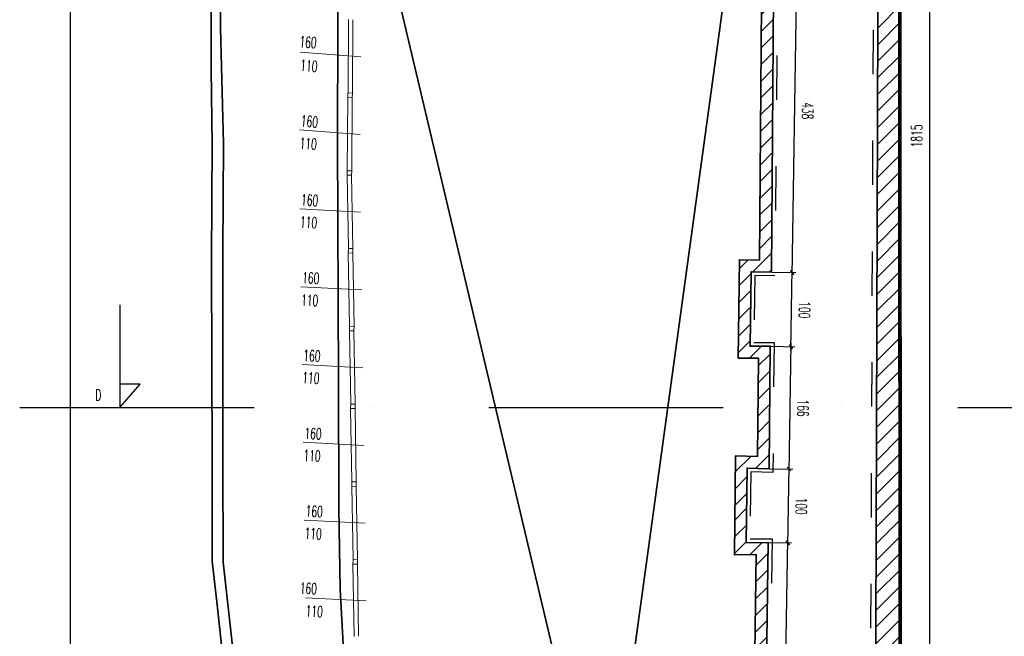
# Model space of a CAD drawing. Header units: millimetres. Extents: x 19887 to 192597, y -14203 to 39042.
# Tile 159 of 256: x 45240 to 48173, y -6998 to -5162. Entities that reach past the tile are written whole.
import ezdxf

# ---------------------------------------------------------------- set-up
doc = ezdxf.new("R2010")
doc.units = ezdxf.units.MM
for name, pattern in [('ACAD_ISO03W100', [30, 12, -18]), ('DASHED2', [9.525, 6.35, -3.175]), ('KRESKAKROPKA', [25.4, 12.7, -6.35, 0, -6.35])]:
    doc.linetypes.add(name, pattern=pattern)
doc.layers.get('Defpoints').update_dxf_attribs({"color": 4})
for name, color, linetype in [('A_DBA-RAMKI', 6, 'Continuous'), ('Osie przekroj', 252, 'Continuous'), ('Sufit podwieszany', 252, 'Continuous'), ('Wymiarowanie', 3, 'Continuous'), ('Wypełnienie', 252, 'Continuous')]:
    doc.layers.add(name, color=color, linetype=linetype)
doc.layers.add('Basen_rzut_poziom_1_obrys', color=252, linetype='Continuous', lineweight=35)
doc.layers.add('Okna', color=252, linetype='Continuous', lineweight=5)
doc.styles.add('ROMANS', font='romans.shx', dxfattribs={"width": 0.6})
doc.styles.get("Standard").update_dxf_attribs({"font": 'arial.ttf'})
doc.dimstyles.new('000001FB70622F18', dxfattribs={"dimtxt": 20, "dimasz": 5, "dimexe": 5, "dimexo": 1, "dimgap": 20, "dimtad": 1, "dimtoh": 1, "dimdec": 0, "dimtxsty": 'Standard', "dimblk": 'OBLIQUE', "dimcen": 0, "dimdle": 5, "dimclrd": 252, "dimclre": 252, "dimclrt": 252, "dimadec": 0, "dimazin": 0, "dimtfac": 1, "dimtdec": 0, "dimtmove": 0, "dimatfit": 3, "dimldrblk": 'OBLIQUE', "dimfxl": 150, "dimfxlon": 1, "dimlwd": 25, "dimlwe": 25, "dimarcsym": 1})

# ---------------------------------------------------------------- blocks, each defined once
blk = doc.blocks.new('_Oblique')
at = {"color": 0, "linetype": 'ByBlock', "lineweight": -2}
blk.add_line((-0.5, -0.5), (0.5, 0.5), dxfattribs=at)
blk = doc.blocks.new('*D754')
at = {"layer": 'Defpoints', "color": 0}
for p in [(-368, -3433.4), (-341.6, -3433.8), (-374.3, -3865.4)]:
    blk.add_point(p, dxfattribs=at)
at = {"layer": 'Wymiarowanie', "color": 252, "linetype": 'Continuous', "lineweight": 25}
for p, q in [((-367, -3433.4), (-336.6, -3433.9)), ((-348.6, -3870.8), (-341.5, -3428.8)), ((-373.3, -3865.5), (-343.5, -3865.9))]:
    blk.add_line(p, q, dxfattribs=at)
at = {"layer": 'Wymiarowanie', "color": 252, "linetype": 'ByBlock', "lineweight": 25, "xscale": 5, "yscale": 5, "zscale": 5}
for p, rotation in [((-341.6, -3433.8), 89.077393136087), ((-348.5, -3865.9), 269.077393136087)]:
    blk.add_blockref('_Oblique', p, dxfattribs=dict(at, rotation=rotation))
at = {"layer": 'Wymiarowanie', "color": 252, "insert": (-327.6, -3650.1), "char_height": 15, "attachment_point": 5, "rotation": 269.0774, "style": 'ROMANS'}
blk.add_mtext('432', dxfattribs=at)
blk = doc.blocks.new('*D755')
at = {"layer": 'Defpoints', "color": 0}
for p in [(-366.8, -3333.6), (-340, -3334), (-368, -3433.4)]:
    blk.add_point(p, dxfattribs=at)
at = {"layer": 'Wymiarowanie', "color": 252, "linetype": 'Continuous', "lineweight": 25}
for p, q in [((-341.7, -3438.8), (-339.9, -3329)), ((-365.8, -3333.6), (-335, -3334.1)), ((-367, -3433.4), (-336.6, -3433.9))]:
    blk.add_line(p, q, dxfattribs=at)
at = {"layer": 'Wymiarowanie', "color": 252, "linetype": 'ByBlock', "lineweight": 25, "xscale": 5, "yscale": 5, "zscale": 5}
for p, rotation in [((-340, -3334), 89.077393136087), ((-341.6, -3433.8), 269.077393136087)]:
    blk.add_blockref('_Oblique', p, dxfattribs=dict(at, rotation=rotation))
at = {"layer": 'Wymiarowanie', "color": 252, "insert": (-323.3, -3384.2), "char_height": 15, "attachment_point": 5, "rotation": 269.0774, "style": 'ROMANS'}
blk.add_mtext('100', dxfattribs=at)
blk = doc.blocks.new('*D756')
at = {"layer": 'Defpoints', "color": 0}
for p in [(-365.3, -3167.8), (-337.3, -3168.3), (-366.8, -3333.6)]:
    blk.add_point(p, dxfattribs=at)
at = {"layer": 'Wymiarowanie', "color": 252, "linetype": 'Continuous', "lineweight": 25}
for p, q in [((-364.3, -3167.8), (-332.3, -3168.4)), ((-340, -3339), (-337.2, -3163.3)), ((-365.8, -3333.6), (-335, -3334.1))]:
    blk.add_line(p, q, dxfattribs=at)
at = {"layer": 'Wymiarowanie', "color": 252, "linetype": 'ByBlock', "lineweight": 25, "xscale": 5, "yscale": 5, "zscale": 5}
for p, rotation in [((-337.3, -3168.3), 89.07739313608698), ((-340, -3334), 269.077393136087)]:
    blk.add_blockref('_Oblique', p, dxfattribs=dict(at, rotation=rotation))
at = {"layer": 'Wymiarowanie', "color": 252, "insert": (-321.1, -3251.4), "char_height": 15, "attachment_point": 5, "rotation": 269.0774, "style": 'ROMANS'}
blk.add_mtext('166', dxfattribs=at)
blk = doc.blocks.new('*D758')
at = {"layer": 'Defpoints', "color": 0}
for p in [(-363.9, -3067.5), (-335.7, -3068), (-365.3, -3167.8)]:
    blk.add_point(p, dxfattribs=at)
at = {"layer": 'Wymiarowanie', "color": 252, "linetype": 'Continuous', "lineweight": 25}
for p, q in [((-337.4, -3173.3), (-335.6, -3063)), ((-362.9, -3067.5), (-330.7, -3068.1)), ((-364.3, -3167.8), (-332.3, -3168.4))]:
    blk.add_line(p, q, dxfattribs=at)
at = {"layer": 'Wymiarowanie', "color": 252, "linetype": 'ByBlock', "lineweight": 25, "xscale": 5, "yscale": 5, "zscale": 5}
for p, rotation in [((-335.7, -3068), 89.077393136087), ((-337.3, -3168.3), 269.077393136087)]:
    blk.add_blockref('_Oblique', p, dxfattribs=dict(at, rotation=rotation))
at = {"layer": 'Wymiarowanie', "color": 252, "insert": (-319, -3118.4), "char_height": 15, "attachment_point": 5, "rotation": 269.0774, "style": 'ROMANS'}
blk.add_mtext('100', dxfattribs=at)
blk = doc.blocks.new('*D757')
at = {"layer": 'Defpoints', "color": 0}
for p in [(-360.4, -2629.1), (-328.6, -2629.7), (-363.9, -3067.5)]:
    blk.add_point(p, dxfattribs=at)
at = {"layer": 'Wymiarowanie', "color": 252, "linetype": 'Continuous', "lineweight": 25}
for p, q in [((-335.8, -3073), (-328.5, -2624.7)), ((-359.4, -2629.2), (-323.6, -2629.7)), ((-362.9, -3067.5), (-330.7, -3068.1))]:
    blk.add_line(p, q, dxfattribs=at)
at = {"layer": 'Wymiarowanie', "color": 252, "linetype": 'ByBlock', "lineweight": 25, "xscale": 5, "yscale": 5, "zscale": 5}
for p, rotation in [((-328.6, -2629.7), 89.07739313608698), ((-335.7, -3068), 269.077393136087)]:
    blk.add_blockref('_Oblique', p, dxfattribs=dict(at, rotation=rotation))
at = {"layer": 'Wymiarowanie', "color": 252, "insert": (-314.7, -2849.1), "char_height": 15, "attachment_point": 5, "rotation": 269.0774, "style": 'ROMANS'}
blk.add_mtext('438', dxfattribs=at)
blk = doc.blocks.new('*D778')
at = {"layer": 'Defpoints', "color": 0}
for p in [(-1313, -417.2), (-336.9, -417.2), (-706.6, -4690.1)]:
    blk.add_point(p, dxfattribs=at)
at = {"layer": 'Wymiarowanie', "color": 252, "linetype": 'Continuous', "lineweight": 25}
for p, q in [((-1313, -4695.1), (-1313, -412.2)), ((-1163, -417.2), (-1318, -417.2)), ((-1163, -4690.1), (-1318, -4690.1))]:
    blk.add_line(p, q, dxfattribs=at)
at = {"layer": 'Wymiarowanie', "color": 252, "linetype": 'ByBlock', "lineweight": 25, "xscale": 5, "yscale": 5, "zscale": 5}
for p, rotation in [((-1313, -417.2), 90.00000000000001), ((-1313, -4690.1), 270)]:
    blk.add_blockref('_Oblique', p, dxfattribs=dict(at, rotation=rotation))
at = {"layer": 'Wymiarowanie', "color": 252, "insert": (-1330.5, -2553.6), "char_height": 15, "attachment_point": 5, "rotation": 90, "style": 'ROMANS'}
blk.add_mtext('4273', dxfattribs=at)
blk = doc.blocks.new('*D985')
at = {"layer": 'Defpoints', "color": 0}
for p in [(-1121.1, 124.6), (4438.5, -3063.7), (-1121.1, -3458.5)]:
    blk.add_point(p, dxfattribs=at)
at = {"layer": 'Wymiarowanie', "color": 252, "linetype": 'Continuous', "lineweight": 25}
for p, q in [((4443.5, 124.6), (-1126.1, 124.6)), ((-1121.1, -25.4), (-1121.1, 129.6)), ((4438.5, -25.4), (4438.5, 129.6))]:
    blk.add_line(p, q, dxfattribs=at)
at = {"layer": 'Wymiarowanie', "color": 252, "linetype": 'ByBlock', "lineweight": 25, "xscale": 5, "yscale": 5, "zscale": 5, "rotation": 180}
blk.add_blockref('_Oblique', (-1121.1, 124.6), dxfattribs=at)
at = {"layer": 'Wymiarowanie', "color": 252, "linetype": 'ByBlock', "lineweight": 25, "xscale": 5, "yscale": 5, "zscale": 5}
blk.add_blockref('_Oblique', (4438.5, 124.6), dxfattribs=at)
at = {"layer": 'Wymiarowanie', "color": 252, "insert": (1658.7, 142.1), "char_height": 15, "attachment_point": 5, "style": 'ROMANS'}
blk.add_mtext('5560', dxfattribs=at)
blk = doc.blocks.new('*D1013')
at = {"layer": 'Defpoints', "color": 0}
for p in [(-189.6, -1975.4), (-149.5, -1975.4), (-188.6, -3790.9)]:
    blk.add_point(p, dxfattribs=at)
at = {"layer": 'Wymiarowanie', "color": 252, "linetype": 'Continuous', "lineweight": 25}
for p, q in [((-149.5, -3795.9), (-149.5, -1970.4)), ((-188.6, -1975.4), (-144.5, -1975.4)), ((-187.6, -3790.9), (-144.5, -3790.9))]:
    blk.add_line(p, q, dxfattribs=at)
at = {"layer": 'Wymiarowanie', "color": 252, "linetype": 'ByBlock', "lineweight": 25, "xscale": 5, "yscale": 5, "zscale": 5}
for p, rotation in [((-149.5, -1975.4), 90.00000000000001), ((-149.5, -3790.9), 270)]:
    blk.add_blockref('_Oblique', p, dxfattribs=dict(at, rotation=rotation))
at = {"layer": 'Wymiarowanie', "color": 252, "insert": (-167, -2883.1), "char_height": 15, "attachment_point": 5, "rotation": 90, "style": 'ROMANS'}
blk.add_mtext('1815', dxfattribs=at)
blk = doc.blocks.new('G$CF5E15B28')
at = {"layer": 'Wypełnienie'}
h = blk.add_hatch(dxfattribs=at)
h.set_pattern_fill('ANSI31', color=253, scale=5, angle=90)
h.set_pattern_definition([(45, (-767.658, -5165.027), (-11.22532, 11.22532), [])])
h.paths.add_polyline_path([(-391.3, -3066.9), (-363.9, -3067.5), (-360.4, -2629.1), (-388.6, -2629.2), (-387.2, -2529), (-360, -2529), (-359.8, -2443.8), (-939.8, -2443.1), (-939.9, -2459.2), (-375.8, -2459.5), (-375.8, -2513), (-403, -2513), (-404.8, -2645.3), (-376.6, -2645.2), (-379.8, -3051.2), (-407.1, -3050.6), (-408.9, -3183.8), (-381.5, -3183.8), (-382.7, -3317.1), (-412.6, -3316.2), (-413.3, -3383), (-397.3, -3383.2), (-396.8, -3332.7), (-366.8, -3333.6), (-365.3, -3167.8), (-392.6, -3167.8)])
h = blk.add_hatch(dxfattribs=at)
h.set_pattern_fill('ANSI31', color=253, scale=5, angle=90)
h.set_pattern_definition([(45, (-31599.654, -23084.227), (-11.22532, 11.22532), [])])
h.paths.add_polyline_path([(-218.9, -2444.5), (-225.5, -4520.9), (-192.6, -4522.4), (-189.6, -3819.9), (80.7, -3819.9), (80.7, -3790.8), (-188.6, -3790.9), (-188.6, -2444.5)])
h = blk.add_hatch(dxfattribs=at)
h.set_pattern_fill('ANSI31', color=253, scale=5, angle=90)
h.set_pattern_definition([(45, (3252.028, -2175.285), (-11.22532, 11.22532), [])])
h.paths.add_polyline_path([(1315.6, -6425.8), (1315.6, -6421.3), (83.7, -6430.3), (-170.6, -6431), (-170.6, -6417.4), (-209.7, -6418), (-209.7, -6396.4), (-210.8, -6396.4), (-210.8, -6392), (-220.5, -6392), (-220.5, -6393.7), (-226.3, -6393.7), (-226.3, -6417), (-554.5, -6419.4), (-565.6, -6419.5), (-574.8, -6475.5), (-569.1, -6475.5), (-563.1, -6462.5), (-558.1, -6475.5), (-553.1, -6488.5), (-548.1, -6475.5), (-543.1, -6475.5), (-219.9, -6473.5), (-219.8, -6505.6), (-214.1, -6505.6), (-208.1, -6492.6), (-203.1, -6505.6), (-198.1, -6518.6), (-193.1, -6505.6), (-185.6, -6505.2), (-185.7, -6473.2), (292.8, -6469.2), (293, -6507.3), (295.7, -6507.3), (298.7, -6500.9), (301.1, -6507.3), (303.6, -6513.6), (306, -6507.3), (309.2, -6507.1), (309.2, -6469.1), (787.3, -6462.7), (787.3, -6507.3), (789.2, -6507.3), (792.1, -6500.9), (794.6, -6507.3), (797, -6513.6), (799.5, -6507.3), (802.6, -6507.1), (802.6, -6461.9), (1315.6, -6459.9)])
h.paths.add_polyline_path([(1592, -6423.6), (1496.3, -6423.6), (1496.3, -6444.3), (1483.9, -6444.3), (1483.9, -6456), (1438.3, -6456), (1438.3, -6451.3), (1392.8, -6451.3), (1392.8, -6445.2), (1383, -6445.2), (1383, -6425.8), (1315.6, -6425.8), (1315.6, -6459.9), (1348.9, -6459.9), (1348.9, -6479.3), (1358.7, -6479.3), (1358.7, -6485.5), (1404.2, -6485.5), (1404.2, -6490.1), (1510.2, -6490.1), (1510.1, -6525.5), (1515.8, -6525.5), (1521.7, -6512.5), (1526.7, -6525.5), (1531.7, -6538.5), (1536.7, -6525.5), (1544.3, -6525.1), (1544.3, -6473), (1561.8, -6473), (1561.8, -6455.9), (1592, -6457)])
h.paths.add_polyline_path([(-724.6, -5974), (-634.7, -5772.6), (-642.5, -5762.3), (-646.6, -5753.4), (-748.5, -5969.9), (-748.5, -6044.9), (-753.7, -6157), (-765.1, -6421.3), (-745.4, -6421.7)])
h.paths.add_polyline_path([(108.9, -4624), (80.7, -4624), (81.6, -4637.3), (-190.7, -4637.9), (-190.7, -4625.2), (-247.7, -4625.2), (-247.7, -4632.7), (-384.6, -4630.4), (-381.8, -4456.7), (-409.3, -4456.7), (-408.3, -4356), (-380.3, -4356.4), (-374.8, -3966), (-403.4, -3966), (-402, -3864.7), (-374.3, -3865.4), (-368, -3433.4), (-397.8, -3433.7), (-397.3, -3383.2), (-413.3, -3383), (-413.9, -3449.9), (-384.3, -3449.6), (-390, -3849), (-417.7, -3848.3), (-419.6, -3982), (-391, -3982), (-396.1, -4340.2), (-424.1, -4339.8), (-425.4, -4472.6), (-398, -4472.7), (-400.2, -4658.2), (-400.4, -4668.2), (-400.4, -4674.2), (-240.5, -4673.1), (-240.5, -4687.8), (-232.4, -4687.8), (-232.4, -4689.7), (-212.4, -4689.7), (-212.4, -4685.8), (-210.5, -4685.8), (-210.5, -4664.4), (108.9, -4664.4)])
at = {"layer": 'Basen_rzut_poziom_1_obrys', "color": 253}
for p, q in [((-400.4, -4674.2, 0), (-924.7, -2459.4, 0)), ((-696.3, -4652.1, 0), (-395.6, -2459.5, 0))]:
    blk.add_line(p, q, dxfattribs=at)
at = {"layer": 'Basen_rzut_poziom_1_obrys', "color": 253, "elevation": 0}
for points in [[(-1098.4, -3664.3), (-1114.2, -3517.9), (-1121.1, -3458.5), (-1120.9, -3320.8), (-1121.4, -3189.6), (-1121.9, -3055.8), (-1121.6, -2965.8), (-1121, -2895.8), (-1122.3, -2793.4), (-1122.1, -2632.8), (-1120.6, -2529.3), (-1121.8, -2449.6), (-1121.2, -2369), (-1120.4, -2333.5), (-1120.8, -2221.3), (-1119.3, -2125.6), (-1119.3, -2007.7), (-1117.1, -1905.7)], [(-1106.1, -3459.8), (-1106.6, -3323), (-1106.6, -3209), (-1106.6, -3040), (-1105.6, -2893.7), (-1109.6, -2737), (-1110.5, -2627.7), (-1110.5, -2529.4), (-1110, -2432.4), (-1109.6, -2330.7), (-1109.6, -2227.4), (-1109.7, -2156.2), (-1109.7, -2090.2), (-1109.9, -2027.3), (-1109.5, -1941.1), (-1108.6, -1913.2), (-1105.8, -1892.4), (-1102.1, -1871.4)], [(-706.6, -4690.1), (-825.2, -4282.3), (-869.4, -4118.4), (-895, -3986.9), (-914.3, -3873.6), (-939.7, -3645.2), (-947.6, -3496.5), (-949.4, -3386.6), (-950.2, -3213.9), (-951.2, -2889.3), (-950.3, -2580.4), (-944.5, -2342.8), (-941, -2239), (-941, -2239)], [(-359.8, -2443.8), (-359.8, -2529), (-387.2, -2529), (-388.6, -2629.2), (-360.4, -2629.1), (-363.9, -3067.5), (-391.3, -3066.9), (-392.6, -3167.8), (-365.3, -3167.8), (-366.8, -3333.6), (-396.8, -3332.7), (-397.8, -3433.7), (-368, -3433.4), (-374.3, -3865.4), (-402, -3864.7), (-403.4, -3966), (-374.8, -3966), (-380.3, -4356.4), (-408.3, -4356), (-409.3, -4456.7), (-381.8, -4456.7), (-384.6, -4630.4)], [(289.9, -3790.8), (-188.6, -3790.9), (-188.6, -2444.5), (-218.9, -2444.5), (-225.5, -4520.9)], [(-375.8, -2459.5), (-375.8, -2513), (-403, -2513), (-404.8, -2645.3), (-376.6, -2645.2), (-379.8, -3051.2), (-407.1, -3050.6), (-408.9, -3183.8), (-381.5, -3183.8), (-382.7, -3317.1), (-412.6, -3316.2), (-413.9, -3449.9), (-384.3, -3449.6), (-390, -3849), (-417.7, -3848.3), (-419.6, -3982), (-391, -3982), (-396.1, -4340.2), (-424.1, -4339.8), (-425.4, -4472.6), (-398, -4472.7), (-400.4, -4674.2)], [(-1106.1, -3459.8), (-1074.6, -3744.6), (-1059.9, -3881.1), (-1047.2, -3980.9), (-1036.7, -4073.7), (-986.3, -4261.3), (-923.6, -4487.6), (-891.7, -4603), (-878.2, -4656.7), (-825.7, -4881.2), (-782.3, -5077.2), (-765.5, -5147.2)]]:
    blk.add_lwpolyline(points, dxfattribs=at)
at = {"layer": 'Okna', "color": 253, "elevation": 0}
for points in [[(-937.1, -2824.5), (-936.5, -2725.5)], [(-931.2, -2825.1), (-930.5, -2725.8)], [(-1001.9, -2769.8), (-919.6, -2776)], [(-938.1, -2929.8), (-937.4, -2830.8)], [(-932.1, -2930.3), (-931.4, -2831.1)], [(-1002.8, -2875), (-920.5, -2881.2)], [(-936.5, -3035.2), (-938.2, -2936.2)], [(-930.5, -3035.6), (-932.2, -2936.3)], [(-1002.5, -2982), (-920.1, -2986.2)], [(-935, -3140.5), (-936.7, -3041.5)], [(-929, -3140.9), (-930.7, -3041.6)], [(-1001, -3087.2), (-918.6, -3091.5)], [(-933.4, -3245.7), (-935.1, -3146.7)], [(-927.4, -3246.1), (-929.1, -3146.9)], [(-999.4, -3192.5), (-917, -3196.8)], [(-931.9, -3351), (-933.6, -3252)], [(-925.9, -3351.4), (-927.6, -3252.1)], [(-997.9, -3297.7), (-915.5, -3302)], [(-930.3, -3456.3), (-932, -3357.3)], [(-924.3, -3456.6), (-926, -3357.4)], [(-996.3, -3403), (-913.9, -3407.3)], [(-928.8, -3560.4), (-930.5, -3462.5)], [(-922.8, -3560.3), (-924.5, -3462.6)], [(-994.8, -3508.3), (-912.4, -3512.5)]]:
    blk.add_lwpolyline(points, dxfattribs=at)
at = {"layer": 'Okna', "color": 253, "extrusion": (1.80145e-07, 3.50945e-08, 1), "elevation": 0}
blk.add_lwpolyline([(-937.2, -2824.8), (-931.2, -2825.1), (-931.4, -2831.1), (-937.4, -2830.8)], close=True, dxfattribs=at)
at = {"layer": 'Okna', "color": 253, "extrusion": (1.7927e-07, 3.93174e-08, 1), "elevation": 0}
for points in [[(-938.1, -2930.2), (-932.1, -2930.3), (-932.2, -2936.3), (-938.2, -2936.2)], [(-936.5, -3035.5), (-930.5, -3035.6), (-930.7, -3041.6), (-936.7, -3041.5)], [(-935, -3140.7), (-929, -3140.9), (-929.1, -3146.9), (-935.1, -3146.7)], [(-933.4, -3246), (-927.4, -3246.1), (-927.6, -3252.1), (-933.6, -3252)], [(-931.9, -3351.3), (-925.9, -3351.4), (-926, -3357.4), (-932, -3357.3)], [(-930.3, -3456.5), (-924.3, -3456.6), (-924.5, -3462.6), (-930.5, -3462.5)]]:
    blk.add_lwpolyline(points, close=True, dxfattribs=at)
at = {"layer": 'Osie przekroj', "color": 253}
for p, q in [((-1245.9, -3111.5, 0), (-1245.9, -3250.8, 0)), ((-1245.9, -3250.8, 0), (-1218.4, -3219, 0)), ((-1218.4, -3219, 0), (-1245.9, -3219, 0))]:
    blk.add_line(p, q, dxfattribs=at)
at = {"layer": 'Osie przekroj', "color": 253, "linetype": 'KRESKAKROPKA', "ltscale": 25, "elevation": 0}
blk.add_lwpolyline([(-1381.7, -3250.8), (4673.8, -3250.8)], dxfattribs=at)
at = {"layer": 'Sufit podwieszany', "color": 253, "linetype": 'ACAD_ISO03W100', "ltscale": 5, "elevation": 0}
for points in [[(-354.8, -2438.8), (-354.8, -2534), (-382.2, -2534), (-383.5, -2624.2), (-355.4, -2624.1), (-359, -3072.6), (-386.4, -3072), (-387.6, -3162.8), (-360.3, -3162.8), (-361.9, -3338.7), (-391.8, -3337.8), (-392.7, -3428.6), (-363, -3428.3), (-369.3, -3870.6), (-397, -3869.8), (-398.3, -3961), (-369.7, -3961), (-375.4, -4361.5), (-403.3, -4361.1), (-404.2, -4451.7), (-376.7, -4451.7), (-379.5, -4625.5)], [(-224.8, -2439.5), (-233.8, -4524.8)]]:
    blk.add_lwpolyline(points, dxfattribs=at)
at = {"layer": 'Okna', "color": 253, "char_height": 15, "width": 335.754, "attachment_point": 1, "style": 'ROMANS'}
for s, insert, rotation in [('160', (-1002.2, -2748, 0), 355.6842), ('110', (-1001, -2779.9, 0), 355.6842), ('160', (-1000.3, -2855.2, 0), 355.6842), ('110', (-1001.9, -2885.2, 0), 355.6842), ('160', (-1000.2, -2962, 0), 357.0305), ('110', (-1001.6, -2992.1, 0), 357.0305), ('160', (-998.7, -3067.3, 0), 357.0305), ('110', (-1000.1, -3097.4, 0), 357.0305), ('160', (-997.1, -3172.6, 0), 357.0305), ('110', (-998.5, -3202.6, 0), 357.0305), ('160', (-995.6, -3277.8, 0), 357.0305), ('110', (-997, -3307.9, 0), 357.0305), ('160', (-994, -3383.1, 0), 357.0305), ('110', (-995.4, -3413.2, 0), 357.0305), ('160', (-1001.9, -3487.4, 0), 357.0305), ('110', (-993.9, -3518.4, 0), 357.0305)]:
    blk.add_mtext(s, dxfattribs=dict(at, insert=insert, rotation=rotation))
at = {"layer": 'Osie przekroj', "color": 253, "insert": (-1279.4, -3226.1, 0), "char_height": 15, "width": 461.798, "attachment_point": 1, "style": 'ROMANS'}
blk.add_mtext('D', dxfattribs=at)
at = {"layer": 'Wymiarowanie', "color": 253}
for base, p1, p2, angle, override, picture, middle in [((-1121.1, 124.6, 0), (4438.5, -3063.7, 0), (-1121.1, -3458.5, 0), 0, {"dimtxt": 15, "dimgap": 10, "dimtxsty": 'ROMANS'}, '*D985', (1658.7, 142.1, 0)), ((-1313, -417.2, 0), (-706.6, -4690.1, 0), (-336.9, -417.2, 0), 90, {"dimtxt": 15, "dimgap": 10, "dimtxsty": 'ROMANS'}, '*D778', (-1330.5, -2553.6, 0)), ((-149.4964, -1975.3994, 0), (-188.6019, -3790.8714, 0), (-189.6446, -1975.3994, 0), 90, {"dimtxt": 15, "dimgap": 10, "dimtxsty": 'ROMANS'}, '*D1013', (-166.9964, -2883.1354, 0)), ((-328.6, -2629.7, 0), (-363.9, -3067.5, 0), (-360.4, -2629.1, 0), 269.0774, {"dimtxt": 15, "dimgap": 10, "dimtad": 2, "dimtxsty": 'ROMANS', "dimtmove": 1}, '*D757', (-314.7, -2849.1, 0)), ((-335.7, -3068, 0), (-365.3, -3167.8, 0), (-363.9, -3067.5, 0), 269.0774, {"dimtxt": 15, "dimgap": 10, "dimtad": 2, "dimtxsty": 'ROMANS', "dimtmove": 1}, '*D758', (-319, -3118.4, 0)), ((-337.3, -3168.3, 0), (-366.8, -3333.6, 0), (-365.3, -3167.8, 0), 269.0774, {"dimtxt": 15, "dimgap": 10, "dimtad": 2, "dimtxsty": 'ROMANS', "dimtmove": 1}, '*D756', (-321.1, -3251.4, 0)), ((-340, -3334, 0), (-368, -3433.4, 0), (-366.8, -3333.6, 0), 269.0774, {"dimtxt": 15, "dimgap": 10, "dimtad": 2, "dimtxsty": 'ROMANS', "dimtmove": 1}, '*D755', (-323.3, -3384.2, 0)), ((-341.6, -3433.8, 0), (-374.3, -3865.4, 0), (-368, -3433.4, 0), 269.0774, {"dimtxt": 15, "dimgap": 10, "dimtad": 2, "dimtxsty": 'ROMANS', "dimtmove": 1}, '*D754', (-327.6, -3650.1, 0))]:
    dim = blk.add_linear_dim(base=base, p1=p1, p2=p2, angle=angle, dimstyle='000001FB70622F18', override=override, dxfattribs=at)
    dim.commit()
    dim.dimension.update_dxf_attribs({"geometry": picture, "text_midpoint": middle})

msp = doc.modelspace()

# ---------------------------------------------------------------- linework, layer by layer
at = {"layer": 'A_DBA-RAMKI', "color": 210, "linetype": 'DASHED2', "ltscale": 10, "const_width": 11, "elevation": 0}
msp.add_lwpolyline([(47862.8, -7503.5), (47860.5, -3511.6), (46453.5, -3511.6, -0.129711), (47820.3, -38.2), (47889.9, -33.3), (48028.9, 136.1), (47956.5, 196.6), (48428.3, 760.9), (51021.3, 752.5), (51021.3, 92.5), (51711.1, -506.8), (51632.4, -586.3), (51786.1, -723.3)], format="xyb", dxfattribs=at)

# ---------------------------------------------------------------- block references
at = {"xscale": 2.2, "yscale": 2.2, "zscale": 2.2}
msp.add_blockref('G$CF5E15B28', (48279.4, 835.1, 0), dxfattribs=at)

doc.saveas('drawing.dxf')
